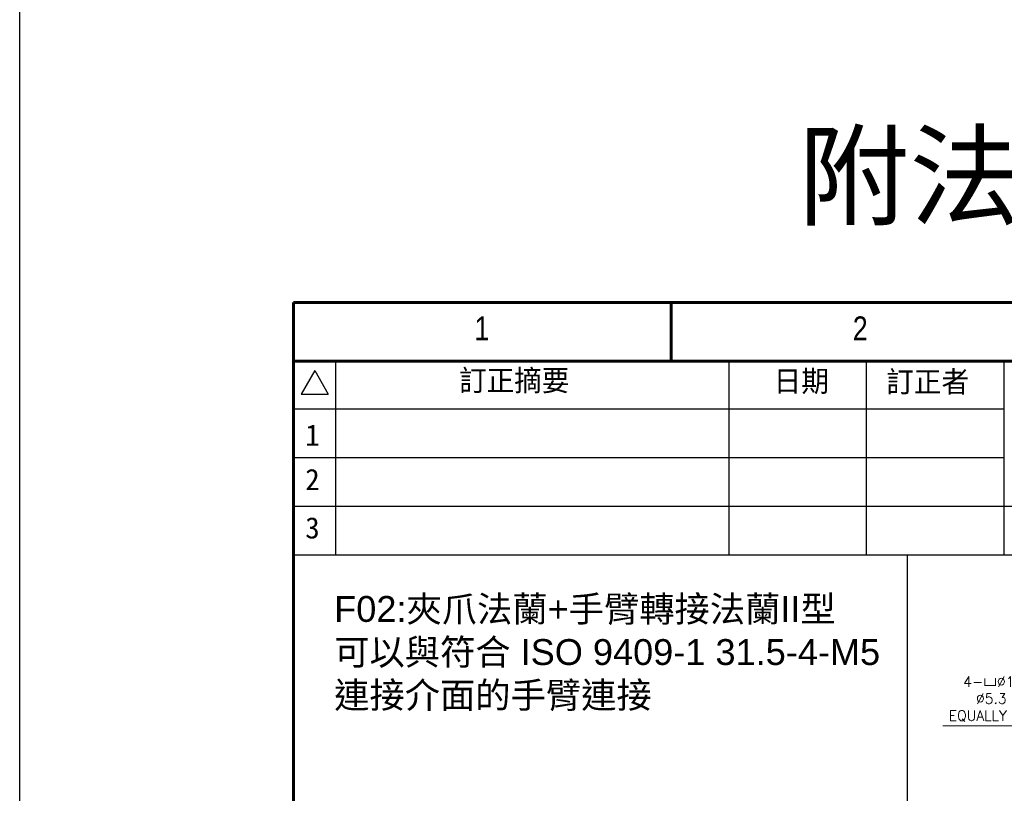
# Model space of a CAD drawing. Header units: inches. Extents: x 0 to 5655, y -2263 to 1330.
# Tile 95 of 231: x 4033 to 4275, y -1060 to -870. Entities that reach past the tile are written whole.
import ezdxf
from ezdxf.enums import TextEntityAlignment as Align

# ---------------------------------------------------------------- set-up
doc = ezdxf.new("R2010")
doc.units = ezdxf.units.IN
doc.header["$MEASUREMENT"] = 0
doc.linetypes.add('SLD-實線', pattern=[0])
doc.layers.add('AM_5', color=3, linetype='Continuous', lineweight=15)
doc.layers.add('BORDER', color=7, linetype='Continuous')
doc.layers.add('圖框', color=7, linetype='SLD-實線')
doc.styles.add('SEACAD_arial_ttf', font='arial.ttf', dxfattribs={"height": 0.2})
doc.styles.get("Standard").update_dxf_attribs({"font": 'arial.ttf'})
doc.styles.add('尺寸標註', font='romans.shx', dxfattribs={"bigfont": 'CHINESET.SHX'})
doc.styles.add('標題欄', font='txt')
doc.dimstyles.new('複本 CNS2-1$3', dxfattribs={"dimtxt": 2.5, "dimasz": 2, "dimexe": 1, "dimexo": 1, "dimgap": 1, "dimtad": 1, "dimtoh": 1, "dimdsep": 46, "dimtxsty": '尺寸標註', "dimcen": 0, "dimclrd": 2, "dimclre": 2, "dimclrt": 3, "dimadec": 0, "dimazin": 2, "dimtp": 0.1, "dimtm": 0.1, "dimtfac": 0.71, "dimtmove": 0, "dimatfit": 0, "dimfxl": 0, "dimlwd": 13, "dimlwe": 13, "dimarcsym": 0})

# ---------------------------------------------------------------- blocks, each defined once
blk = doc.blocks.new('A4橫')
at = {"layer": 'BORDER', "color": 123, "linetype": 'Continuous', "lineweight": 60, "ltscale": 25.4}
for p, q in [((4924.32, 1453.75), (4731.53, 1453.75)), ((4731.53, 1453.75), (4731.53, 1170.89)), ((4777.91, 1453.75), (4777.91, 1446.54)), ((4917.11, 1446.54), (4731.53, 1446.54))]:
    blk.add_line(p, q, dxfattribs=at)
at = {"layer": 'BORDER', "color": 60, "linetype": 'Continuous', "ltscale": 25.4}
for p, q in [((4736.7, 1446.54), (4736.7, 1422.7)), ((4784.99, 1446.54), (4784.99, 1422.7)), ((4801.85, 1446.54), (4801.85, 1422.7)), ((4818.71, 1446.54), (4818.71, 1422.7)), ((4734.14, 1445.38), (4732.47, 1442.49)), ((4734.14, 1445.38), (4735.81, 1442.49)), ((4732.47, 1442.49), (4735.81, 1442.49)), ((4818.71, 1440.65), (4731.53, 1440.65)), ((4818.71, 1434.67), (4731.53, 1434.67)), ((4917.11, 1428.69), (4731.53, 1428.69)), ((4917.11, 1422.7), (4731.53, 1422.7))]:
    blk.add_line(p, q, dxfattribs=at)
at = {"layer": 'BORDER', "color": 60, "linetype": 'Continuous', "ltscale": 25.4, "style": 'SEACAD_arial_ttf', "width": 0.8}
for s, p in [('1', (4753.75, 1452.04)), ('2', (4800.19, 1452.04))]:
    blk.add_text(s, height=2.94, dxfattribs=at).set_placement(p, align=Align.TOP_LEFT)
at = {"layer": '圖框', "style": '標題欄'}
for s, height, p in [('訂正摘要', 2.605, (4751.86, 1445.48)), ('日期', 2.605, (4790.48, 1445.4)), ('訂正者', 2.605, (4804.3, 1445.32)), ('1', 2.61, (4732.98, 1438.77)), ('2', 2.61, (4732.98, 1433.32)), ('3', 2.61, (4732.98, 1427.38))]:
    blk.add_text(s, height=height, dxfattribs=at).set_placement(p, align=Align.TOP_LEFT)
blk = doc.blocks.new('*D667')
at = {"layer": 'AM_5', "color": 2, "lineweight": 13}
for p, q in [((4292.49, -1042.94), (4259.7, -1042.94)), ((4316.57, -1052.36), (4292.49, -1042.94)), ((4327.74, -1056.73), (4318.43, -1053.09)), ((4329.61, -1057.46), (4331.47, -1058.19))]:
    blk.add_line(p, q, dxfattribs=at)
at = {"layer": 'AM_5', "color": 2}
for points in [[(4316.69, -1052.05), (4316.45, -1052.67), (4318.43, -1053.09)], [(4329.73, -1057.15), (4329.49, -1057.77), (4327.74, -1056.73)]]:
    blk.add_solid(points, dxfattribs=at)
at = {"layer": 'Defpoints', "color": 0}
for p in [(4318.43, -1053.09), (4327.74, -1056.73)]:
    blk.add_point(p, dxfattribs=at)
at = {"layer": 'AM_5', "color": 3, "insert": (4275.59, -1036.4), "char_height": 2.5, "attachment_point": 5, "style": '尺寸標註'}
blk.add_mtext('4-{\\Famgdt|c136;v}∅10{\\Famgdt|c136;x}5.4\\P∅5.3 Thr.\\PEQUALLY SPACED', dxfattribs=at)

msp = doc.modelspace()

# ---------------------------------------------------------------- linework, layer by layer
at = {"color": 7}
msp.add_line((4250.941, -1001.084), (4250.941, -1141.084), dxfattribs=at)
at = {"color": 4}
msp.add_lwpolyline([(4033.092, 513.153), (4553.092, 513.153), (4553.092, -2262.847), (4033.092, -2262.847)], close=True, dxfattribs=at)

# ---------------------------------------------------------------- block references
at = {"xscale": 2, "yscale": 2, "zscale": 2}
msp.add_blockref('A4橫', (-5362.766, -3846.488), dxfattribs=at)

# ---------------------------------------------------------------- texts
at = {"color": 7}
for s, width, insert, char_height, attachment_point in [('{\\fPMingLiU|b0|i0|c136|p18;附法蘭} F02', 143.29647, (4293.092, -908.99), 20, 5), ('F02:{\\fPMingLiU|b0|i0|c136|p18;夾爪法蘭}+{\\fPMingLiU|b0|i0|c136|p18;手臂轉接法蘭}II{\\fPMingLiU|b0|i0|c136|p18;型}\\P{\\fPMingLiU|b0|i0|c136|p18;可以與符合} ISO 9409-1 31.5-4-M5 {\\fPMingLiU|b0|i0|c136|p18;連接介面的手臂連接}', 140.63922, (4110.301, -1011.084), 6.35, 1)]:
    msp.add_mtext_dynamic_manual_height_columns(s, width=width, gutter_width=12.5, heights=[0], dxfattribs=dict(at, insert=insert, char_height=char_height, attachment_point=attachment_point))

# ---------------------------------------------------------------- dimensions: what is measured, and where the dimension line sits
at = {"layer": 'AM_5'}
dim = msp.add_diameter_dim_2p(p1=(4327.745, -1056.733), p2=(4318.432, -1053.089), text='4-{\\Famgdt|c136;v}<>{\\Famgdt|c136;x}5.4^J%%C5.3 Thr.^JEQUALLY SPACED', dimstyle='複本 CNS2-1$3', override={"dimscale": 1, "dimlfac": 1}, dxfattribs=at)
dim.commit()
dim.dimension.update_dxf_attribs({"geometry": '*D667', "text_midpoint": (4275.594, -1042.939), "dimtype": 163})

doc.saveas('drawing.dxf')
